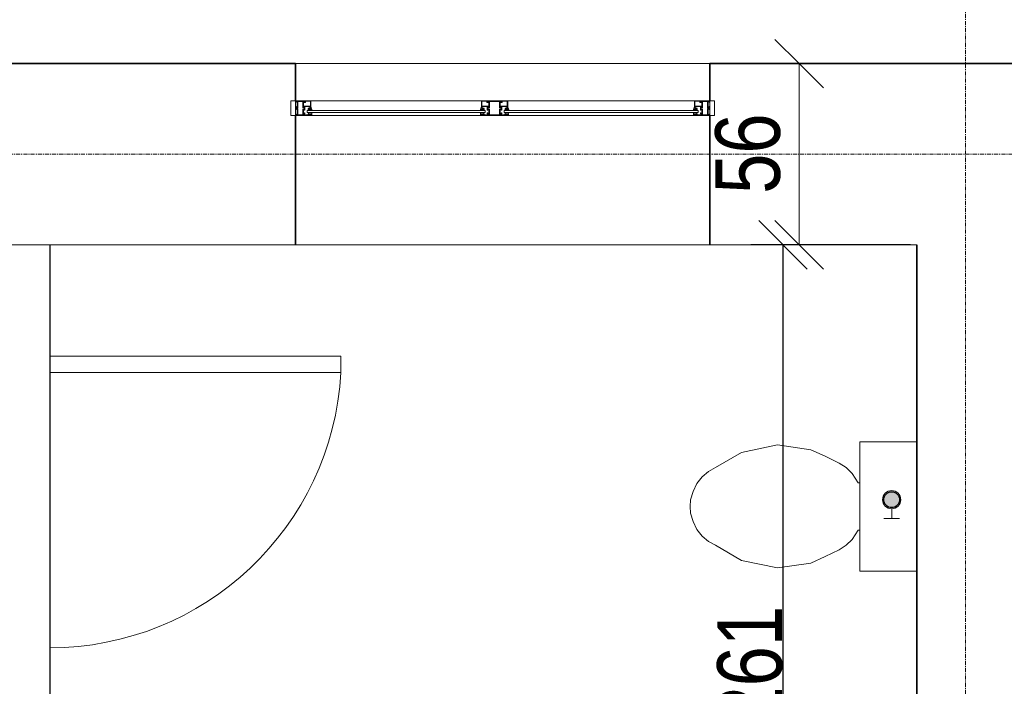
# Model space of a CAD drawing. Header units: millimetres. Extents: x -57350 to 14871, y -25411 to 16830.
# Tile 58 of 66: x -13606 to -10563, y 731 to 2791. Entities that reach past the tile are written whole.
import ezdxf
from ezdxf.lldxf.tags import DXFTag

# ---------------------------------------------------------------- set-up
doc = ezdxf.new("R2010")
doc.units = ezdxf.units.MM
doc.linetypes.add('Linia siatki', pattern=[22.225, 12.7, -3.175, 3.175, -3.175])
for name, color, linetype, lineweight in [('A-ANNO-DIMS', 7, 'Continuous', 5), ('A-ANNO-DIMS-100', 7, 'Continuous', 5), ('A-DETL-GENF', 7, 'Continuous', 5), ('A-DETL-THIN', 7, 'Continuous', 5), ('A-DOOR', 7, 'Continuous', 5), ('A-FLOR', 7, 'Continuous', 5), ('A-GLAZ', 7, 'Continuous', 5), ('A-WALL', 7, 'Continuous', 5), ('G-IMPT', 7, 'Continuous', 5), ('IS_Odbiorniki', 7, 'SOLID', 18), ('S-GRID', 7, 'Continuous', 5)]:
    doc.layers.add(name, color=color, linetype=linetype, lineweight=lineweight)
doc.layers.add('Default', color=7, linetype='Continuous')
doc.layers.add('IS_Ciepła_woda', color=1, linetype='DASHDOT', lineweight=30, true_color=0xff0000)
doc.styles.add('Arial_2', font='arial.ttf', dxfattribs={"width": 0.8, "height": 200})
tags = doc.linetypes.add('DASHDOT', pattern=[20, 10, -5, 0, -5]).pattern_tags.tags
tags[10:11] = [DXFTag(74, 4), DXFTag(75, 0), DXFTag(340, '0'), DXFTag(46, 0.0), DXFTag(50, 0.0), DXFTag(44, 0.0), DXFTag(45, 0.0)]
tags[8:9] = [DXFTag(74, 4), DXFTag(75, 0), DXFTag(340, '0'), DXFTag(46, 0.0), DXFTag(50, 0.0), DXFTag(44, 0.0), DXFTag(45, 0.0)]
tags[6:7] = [DXFTag(74, 4), DXFTag(75, 0), DXFTag(340, '0'), DXFTag(46, 0.0), DXFTag(50, 0.0), DXFTag(44, 0.0), DXFTag(45, 0.0)]
tags[4:5] = [DXFTag(74, 4), DXFTag(75, 0), DXFTag(340, '0'), DXFTag(46, 0.0), DXFTag(50, 0.0), DXFTag(44, 0.0), DXFTag(45, 0.0)]
tags = doc.linetypes.add('SOLID', pattern=[10, 10, 0]).pattern_tags.tags
tags[6:7] = [DXFTag(74, 4), DXFTag(75, 0), DXFTag(340, '0'), DXFTag(46, 0.0), DXFTag(50, 0.0), DXFTag(44, 0.0), DXFTag(45, 0.0)]
tags[4:5] = [DXFTag(74, 4), DXFTag(75, 0), DXFTag(340, '0'), DXFTag(46, 0.0), DXFTag(50, 0.0), DXFTag(44, 0.0), DXFTag(45, 0.0)]
doc.dimstyles.new('REVIT_standard', dxfattribs={"dimscale": 304.8, "dimtxt": 204.05188, "dimasz": 0.492126, "dimexe": 0.328084, "dimexo": 0.0625, "dimgap": 0, "dimtad": 1, "dimdec": 0, "dimlfac": 0.1, "dimzin": 0, "dimdsep": 46, "dimtxsty": 'Arial_2', "dimblk1": 'OBLIQUE', "dimblk2": 'OBLIQUE', "dimsah": 1, "dimcen": 0.09, "dimazin": 0, "dimtfac": 1, "dimtdec": 4, "dimtix": 1, "dimtmove": 0, "dimatfit": 3, "dimfxl": 0.328084, "dimfxlon": 1, "dimtvp": 1, "dimtolj": 1, "dimtzin": 0, "dimarcsym": 2})

# ---------------------------------------------------------------- blocks, each defined once
blk = doc.blocks.new('Aluprof_MB-45_I_Alu_Window-FIX-4-panel_ENG_R-00495 - 1230 x 1480-1590799-RZUT PIĘTRA I')
at = {"layer": 'A-DETL-GENF'}
for p, q in [((-63.7, 165), (-593.3, 165)), ((593.2, 165), (-13.9, 165)), ((-590, 135), (-68.5, 135)), ((-590, 129), (-68.5, 129)), ((18.5, 135), (590, 135)), ((18.5, 129), (590, 129)), ((-68.5, 120), (-590, 120)), ((590, 120), (18.5, 120))]:
    blk.add_line(p, q, dxfattribs=at)
at = {"layer": 'A-GLAZ', "color": 55, "true_color": 0xafaf3c}
for p, q in [((-655, 165), (-655, 120)), ((-640, 165), (-655, 165)), ((-640, 120), (-640, 165)), ((640, 165), (655, 165)), ((640, 120), (640, 165)), ((655, 165), (655, 120)), ((-655, 120), (-640, 120)), ((655, 120), (640, 120))]:
    blk.add_line(p, q, dxfattribs=at)
at = {"layer": 'G-IMPT'}
for p, q in [((-602.7, 135), (-602.4, 135)), ((-593.2, 138.6), (-595.1, 138.6)), ((-593, 143.4), (-592.9, 141.7)), ((-591.9, 143.6), (-592.8, 143.6)), ((-592.6, 137.7), (-592.7, 138.2)), ((-592.4, 135), (-590.9, 135)), ((-589.9, 136.7), (-591.1, 142.9)), ((-68.6, 136.7), (-67.4, 142.9)), ((-66.1, 135), (-67.6, 135)), ((-66.6, 143.6), (-65.7, 143.6)), ((-65.9, 137.7), (-65.8, 138.2)), ((-65.5, 143.4), (-65.6, 141.7)), ((-65.3, 138.6), (-63.4, 138.6)), ((-55.8, 135), (-56.1, 135)), ((5.8, 135), (6.1, 135)), ((15.3, 138.6), (13.4, 138.6)), ((15.5, 143.4), (15.6, 141.7)), ((16.6, 143.6), (15.7, 143.6)), ((15.9, 137.7), (15.8, 138.2)), ((16.1, 135), (17.6, 135)), ((18.6, 136.7), (17.4, 142.9)), ((589.9, 136.7), (591.1, 142.9)), ((592.4, 135), (590.9, 135)), ((591.9, 143.6), (592.8, 143.6)), ((592.6, 137.7), (592.7, 138.2)), ((593, 143.4), (592.9, 141.7)), ((593.2, 138.6), (595.1, 138.6)), ((602.7, 135), (602.4, 135))]:
    blk.add_line(p, q, dxfattribs=at)
at = {"layer": 'G-IMPT', "flags": 128}
for points in [[(-590, 120.5), (-590.5, 120), (-640, 120), (-640, 123.6), (-638.5, 124), (-638, 124), (-638, 122), (-635, 122), (-635, 131.7), (-634.8, 131.9), (-635, 132.1), (-635, 140), (-638, 140), (-638, 138), (-638.5, 138), (-640, 138.4), (-640, 146.6), (-638.5, 147), (-638, 147), (-638, 145), (-635, 145), (-635, 153.8), (-634.8, 154), (-635, 154.2), (-635, 163), (-638, 163), (-638, 161), (-638.5, 161), (-640, 161.4), (-640, 165), (-611, 165), (-611, 161.4), (-612.5, 161), (-613, 161), (-613, 163), (-616, 163), (-616, 154.2), (-616.2, 154), (-616, 153.8), (-616, 145), (-613, 145), (-613, 147), (-612.5, 147), (-611, 146.6), (-611, 135.9), (-611.2, 135.7), (-612, 135.7), (-612.2, 135.9), (-612.2, 137.2), (-616, 137.2), (-616, 132.1), (-616.2, 131.9), (-616, 131.7), (-616, 126.7), (-612.2, 126.7), (-612.2, 128), (-612, 128.2), (-611.2, 128.2), (-611, 128), (-611, 125.5), (-611.2, 125.3), (-614.5, 125.3), (-614.5, 124), (-616, 124), (-616, 121.6), (-600, 121.6), (-600, 124), (-601.5, 124), (-601.5, 125), (-598, 125), (-597, 124), (-598.5, 124), (-598.5, 121.5), (-591.5, 121.5), (-591.5, 124), (-593, 124), (-592, 125), (-590, 125)], [(-617.6, 138.2), (-617.1, 138.7), (-612.5, 138.7), (-612.5, 143.5), (-617.1, 143.5), (-617.6, 144), (-617.6, 163.4), (-633.4, 163.4), (-633.4, 144), (-633.9, 143.5), (-638.5, 143.5), (-638.5, 141.5), (-633.9, 141.5), (-633.4, 141), (-633.4, 121.6), (-617.6, 121.6)], [(-613.2, 160.8), (-613.3, 161.2), (-613.9, 161.4), (-615, 160.7), (-614.7, 159.8), (-609.8, 159.8), (-609.8, 163.1), (-609.3, 163.6), (-595.4, 163.6), (-594.4, 162.6), (-594.4, 148.7), (-594.9, 148.2), (-612.2, 148.2), (-615.1, 148.2), (-615.5, 147.3), (-613.6, 145.5), (-613.2, 145.6), (-613.2, 147.2), (-611, 147.2), (-594.8, 147.2), (-594.3, 146.7), (-594.3, 144.5), (-595.5, 144.5), (-600.6, 142.6), (-601, 142.1), (-600.9, 141.7), (-600.2, 141.5), (-595.3, 143.3), (-594.5, 143.3), (-594.8, 141.5), (-593.5, 141.5), (-593, 142), (-593, 164.7), (-593.3, 165), (-611, 165), (-611, 160.8)], [(18, 120), (18.5, 120.5), (18.5, 125), (16.5, 125), (15.5, 124), (17, 124), (17, 121.5), (10, 121.5), (10, 124), (11.5, 124), (10.5, 125), (7, 125), (7, 124), (8.5, 124), (8.5, 121.8), (-7.5, 121.8), (-7.5, 124), (-6, 124), (-6, 125.3), (-2.7, 125.3), (-2.5, 125.5), (-2.5, 128), (-2.7, 128.2), (-3.5, 128.2), (-3.7, 128), (-3.7, 126.7), (-7.6, 126.7), (-7.6, 131.7), (-7.8, 131.9), (-7.6, 132.1), (-7.6, 137.2), (-3.7, 137.2), (-3.7, 135.9), (-3.5, 135.7), (-2.7, 135.7), (-2.5, 135.9), (-2.5, 146.6), (-4, 147), (-4.5, 147), (-4.5, 145), (-7.5, 145), (-7.5, 153.8), (-7.7, 154), (-7.5, 154.2), (-7.5, 163), (-4.5, 163), (-4.5, 161), (-4, 161), (-2.5, 161.4), (-2.5, 165), (-47.5, 165), (-47.5, 161.4), (-46, 161), (-45.5, 161), (-45.5, 163), (-42.5, 163), (-42.5, 154.2), (-42.3, 154), (-42.5, 153.8), (-42.5, 145), (-45.5, 145), (-45.5, 147), (-46, 147), (-47.5, 146.6), (-47.5, 135.9), (-47.3, 135.7), (-46.5, 135.7), (-46.3, 135.9), (-46.3, 137.2), (-42.4, 137.2), (-42.4, 132.1), (-42.2, 131.9), (-42.4, 131.7), (-42.4, 126.7), (-46.3, 126.7), (-46.3, 128), (-46.5, 128.2), (-47.3, 128.2), (-47.5, 128), (-47.5, 125.5), (-47.3, 125.3), (-44, 125.3), (-44, 124), (-42.5, 124), (-42.5, 121.6), (-58.5, 121.6), (-58.5, 124), (-57, 124), (-57, 125), (-60.5, 125), (-61.5, 124), (-60, 124), (-60, 121.5), (-67, 121.5), (-67, 124), (-65.5, 124), (-66.5, 125), (-68.5, 125), (-68.5, 120.5), (-68, 120)], [(-45.3, 160.8), (-45.2, 161.2), (-44.6, 161.4), (-43.5, 160.7), (-43.8, 159.8), (-48.7, 159.8), (-48.7, 163.1), (-49.2, 163.6), (-63.1, 163.6), (-64.1, 162.6), (-64.1, 148.7), (-63.6, 148.2), (-46.3, 148.2), (-43.4, 148.2), (-43, 147.3), (-44.9, 145.5), (-45.3, 145.6), (-45.3, 147.2), (-47.5, 147.2), (-63.7, 147.2), (-64.2, 146.7), (-64.2, 144.5), (-63, 144.5), (-57.9, 142.6), (-57.5, 142.1), (-57.6, 141.7), (-58.3, 141.5), (-63.2, 143.3), (-64, 143.3), (-63.7, 141.5), (-65, 141.5), (-65.5, 142), (-65.5, 164.7), (-65.3, 165), (-47.5, 165), (-47.5, 160.8)], [(-40.7, 121.8), (-9.3, 121.8), (-9.3, 138.5), (-8.8, 139), (-4.3, 139), (-4.3, 143.2), (-8.8, 143.2), (-9.3, 143.7), (-9.3, 163.2), (-40.7, 163.2), (-40.7, 143.7), (-41.2, 143.2), (-45.7, 143.2), (-45.7, 139), (-41.2, 139), (-40.7, 138.5)], [(-4.7, 160.8), (-4.8, 161.2), (-5.4, 161.4), (-6.5, 160.7), (-6.2, 159.8), (-1.3, 159.8), (-1.3, 163.1), (-0.8, 163.6), (13.1, 163.6), (14.1, 162.6), (14.1, 148.7), (13.6, 148.2), (-3.7, 148.2), (-6.6, 148.2), (-7, 147.3), (-5.1, 145.5), (-4.7, 145.6), (-4.7, 147.2), (-2.5, 147.2), (13.7, 147.2), (14.2, 146.7), (14.2, 144.5), (13, 144.5), (7.9, 142.6), (7.5, 142.1), (7.6, 141.7), (8.3, 141.5), (13.2, 143.3), (14, 143.3), (13.7, 141.5), (15, 141.5), (15.5, 142), (15.5, 164.7), (15.2, 165), (-2.5, 165), (-2.5, 160.8)], [(590, 120.5), (590.5, 120), (640, 120), (640, 123.6), (638.5, 124), (638, 124), (638, 122), (635, 122), (635, 131.7), (634.8, 131.9), (635, 132.1), (635, 140), (638, 140), (638, 138), (638.5, 138), (640, 138.4), (640, 146.6), (638.5, 147), (638, 147), (638, 145), (635, 145), (635, 153.8), (634.8, 154), (635, 154.2), (635, 163), (638, 163), (638, 161), (638.5, 161), (640, 161.4), (640, 165), (611, 165), (611, 161.4), (612.5, 161), (613, 161), (613, 163), (616, 163), (616, 154.2), (616.2, 154), (616, 153.8), (616, 145), (613, 145), (613, 147), (612.5, 147), (611, 146.6), (611, 135.9), (611.2, 135.7), (612, 135.7), (612.2, 135.9), (612.2, 137.2), (616, 137.2), (616, 132.1), (616.2, 131.9), (616, 131.7), (616, 126.7), (612.2, 126.7), (612.2, 128), (612, 128.2), (611.2, 128.2), (611, 128), (611, 125.5), (611.2, 125.3), (614.5, 125.3), (614.5, 124), (616, 124), (616, 121.6), (600, 121.6), (600, 124), (601.5, 124), (601.5, 125), (598, 125), (597, 124), (598.5, 124), (598.5, 121.5), (591.5, 121.5), (591.5, 124), (593, 124), (592, 125), (590, 125)], [(613.2, 160.8), (613.3, 161.2), (613.9, 161.4), (615, 160.7), (614.7, 159.8), (609.8, 159.8), (609.8, 163.1), (609.3, 163.6), (595.4, 163.6), (594.4, 162.6), (594.4, 148.7), (594.9, 148.2), (612.2, 148.2), (615.1, 148.2), (615.5, 147.3), (613.6, 145.5), (613.2, 145.6), (613.2, 147.2), (611, 147.2), (594.8, 147.2), (594.3, 146.7), (594.3, 144.5), (595.5, 144.5), (600.6, 142.6), (601, 142.1), (600.9, 141.7), (600.2, 141.5), (595.3, 143.3), (594.5, 143.3), (594.8, 141.5), (593.5, 141.5), (593, 142), (593, 164.7), (593.2, 165), (611, 165), (611, 160.8)], [(617.6, 138.2), (617.1, 138.7), (612.5, 138.7), (612.5, 143.5), (617.1, 143.5), (617.6, 144), (617.6, 163.4), (633.4, 163.4), (633.4, 144), (633.9, 143.5), (638.5, 143.5), (638.5, 141.5), (633.9, 141.5), (633.4, 141), (633.4, 121.6), (617.6, 121.6)], [(-596.3, 128.9), (-597.9, 128.9), (-598.7, 129), (-600, 129), (-600.3, 128.7), (-600, 125.3), (-599.7, 125), (-590.3, 125), (-590, 125.3), (-589.7, 128.7), (-590, 129), (-591.3, 129), (-592.1, 128.9), (-593.7, 128.9), (-594.4, 129), (-595.6, 129)], [(-62.2, 128.9), (-60.6, 128.9), (-59.8, 129), (-58.5, 129), (-58.2, 128.7), (-58.5, 125.3), (-58.8, 125), (-68.2, 125), (-68.5, 125.3), (-68.8, 128.7), (-68.5, 129), (-67.2, 129), (-66.4, 128.9), (-64.8, 128.9), (-64.1, 129), (-62.9, 129)], [(12.2, 128.9), (10.6, 128.9), (9.8, 129), (8.5, 129), (8.2, 128.7), (8.5, 125.3), (8.8, 125), (18.2, 125), (18.5, 125.3), (18.8, 128.7), (18.5, 129), (17.2, 129), (16.4, 128.9), (14.8, 128.9), (14.1, 129), (12.9, 129)], [(596.3, 128.9), (597.9, 128.9), (598.7, 129), (600, 129), (600.3, 128.7), (600, 125.3), (599.7, 125), (590.3, 125), (590, 125.3), (589.7, 128.7), (590, 129), (591.3, 129), (592.1, 128.9), (593.7, 128.9), (594.4, 129), (595.6, 129)]]:
    blk.add_lwpolyline(points, close=True, dxfattribs=at)
for points in [[(-544, 129), (-604, 129), (-604, 135), (-544, 135)], [(-597, 125), (-597, 124), (-597.5, 124), (-597.5, 123.5), (-597.3, 123.1), (-596.5, 122), (-593.5, 122), (-592.7, 123.1), (-592.5, 123.5), (-592.5, 124), (-593, 124), (-593, 125)], [(-593.1, 141.5), (-595.2, 141.5), (-595.4, 142.3)], [(-114.5, 129), (-54.5, 129), (-54.5, 135), (-114.5, 135)], [(-61.5, 125), (-61.5, 124), (-61, 124), (-61, 123.5), (-61.2, 123.1), (-62, 122), (-65, 122), (-65.8, 123.1), (-66, 123.5), (-66, 124), (-65.5, 124), (-65.5, 125)], [(-65.4, 141.5), (-63.3, 141.5), (-63.1, 142.3)], [(64.5, 129), (4.5, 129), (4.5, 135), (64.5, 135)], [(11.5, 125), (11.5, 124), (11, 124), (11, 123.5), (11.2, 123.1), (12, 122), (15, 122), (15.8, 123.1), (16, 123.5), (16, 124), (15.5, 124), (15.5, 125)], [(15.4, 141.5), (13.3, 141.5), (13.1, 142.3)], [(544, 129), (604, 129), (604, 135), (544, 135)], [(597, 125), (597, 124), (597.5, 124), (597.5, 123.5), (597.3, 123.1), (596.5, 122), (593.5, 122), (592.7, 123.1), (592.5, 123.5), (592.5, 124), (593, 124), (593, 125)], [(593.1, 141.5), (595.2, 141.5), (595.4, 142.3)]]:
    blk.add_lwpolyline(points, dxfattribs=at)
at = {"layer": 'G-IMPT'}
for centre in [(-595, 123.7), (-63.5, 123.7), (13.5, 123.7), (595, 123.7)]:
    blk.add_circle(centre, 1, dxfattribs=at)
for centre, radius, start, end in [((-602.8, 135.8), 0.82, 105.8064, 271.6691), ((-606.2, 147), 10.9, 287.0691, 335.8094), ((-603, 142.1), 7.1, 275.2746, 321.5913), ((-597, 137.3), 0.57, 48.5095, 143.3459), ((-592.3, 139.8), 4.82, 205.478, 268.1661), ((-595.9, 142.2), 0.5, 15, 135.2176), ((-595.1, 138), 0.606, 85.2423, 179.0613), ((-592.3, 139), 3.53, 195.7264, 287.9181), ((-593.4, 138), 0.711, 18.5516, 75.7276), ((-593.1, 141.7), 0.2, 270, 5), ((-592.8, 143.4), 0.2, 90, 185), ((-591.2, 138), 1.38, 191.9088, 264.1285), ((-591.9, 142.8), 0.8, 4.2792, 90), ((-591.4, 136.1), 0.492, 291.5562, 81.5489), ((-591, 136.2), 1.19, 273.8979, 24.0805), ((-67.5, 136.2), 1.19, 155.9195, 266.1021), ((-67.1, 136.1), 0.492, 98.4511, 248.4438), ((-66.6, 142.8), 0.8, 90, 175.7208), ((-66.2, 139), 3.53, 252.0819, 344.2736), ((-67.3, 138), 1.38, 275.8715, 348.0912), ((-66.2, 139.8), 4.82, 271.8339, 334.522), ((-65.1, 138), 0.711, 104.2724, 161.4484), ((-65.7, 143.4), 0.2, 355, 90), ((-65.4, 141.7), 0.2, 175, 270), ((-63.4, 138), 0.606, 0.9387, 94.7577), ((-62.6, 142.2), 0.5, 44.7824, 165), ((-52.3, 147), 10.9, 204.1906, 252.9309), ((-61.5, 137.3), 0.57, 36.6541, 131.4905), ((-55.5, 142.1), 7.1, 218.4087, 264.7254), ((-55.7, 135.8), 0.82, 268.3309, 74.1936), ((5.7, 135.8), 0.82, 105.8064, 271.6691), ((2.3, 147), 10.9, 287.0691, 335.8094), ((5.5, 142.1), 7.1, 275.2746, 321.5913), ((11.5, 137.3), 0.57, 48.5095, 143.3459), ((16.2, 139.8), 4.82, 205.478, 268.1661), ((12.6, 142.2), 0.5, 15, 135.2176), ((13.4, 138), 0.606, 85.2423, 179.0613), ((16.2, 139), 3.53, 195.7264, 287.9181), ((15.1, 138), 0.711, 18.5516, 75.7276), ((15.4, 141.7), 0.2, 270, 5), ((15.7, 143.4), 0.2, 90, 185), ((17.3, 138), 1.38, 191.9088, 264.1285), ((16.6, 142.8), 0.8, 4.2792, 90), ((17.1, 136.1), 0.492, 291.5562, 81.5489), ((17.5, 136.2), 1.19, 273.8979, 24.0805), ((591, 136.2), 1.19, 155.9195, 266.1021), ((591.4, 136.1), 0.492, 98.4511, 248.4438), ((591.9, 142.8), 0.8, 90, 175.7208), ((592.3, 139), 3.53, 252.0819, 344.2736), ((591.2, 138), 1.38, 275.8715, 348.0912), ((592.3, 139.8), 4.82, 271.8339, 334.522), ((593.4, 138), 0.711, 104.2724, 161.4484), ((592.8, 143.4), 0.2, 355, 90), ((593.1, 141.7), 0.2, 175, 270), ((595.1, 138), 0.606, 0.9387, 94.7577), ((595.9, 142.2), 0.5, 44.7824, 165), ((606.2, 147), 10.9, 204.1906, 252.9309), ((597, 137.3), 0.57, 36.6541, 131.4905), ((603, 142.1), 7.1, 218.4087, 264.7254), ((602.8, 135.8), 0.82, 268.3309, 74.1936)]:
    blk.add_arc(centre, radius, start, end, dxfattribs=at)
blk = doc.blocks.new('DIMBLOCK83-RZUT PIĘTRA I')
at = {"layer": 'A-ANNO-DIMS-100', "color": 250, "true_color": 0x303030, "transparency": 16777216}
for p, q in [((-11196.9, 2655.6), (-11271.9, 2730.6)), ((-11196.9, 2655.6), (-11296.9, 2655.6)), ((-11196.9, 2095.6), (-11196.9, 2655.6)), ((-11196.9, 2655.6), (-11121.9, 2580.6)), ((-11196.9, 2655.6), (-11096.9, 2655.6)), ((-11196.9, 2095.6), (-11271.9, 2170.6)), ((-11196.9, 2095.6), (-11296.9, 2095.6)), ((-11196.9, 2095.6), (-11121.9, 2020.6)), ((-11196.9, 2095.6), (-11096.9, 2095.6))]:
    blk.add_line(p, q, dxfattribs=at)
at = {"layer": 'A-ANNO-DIMS-100', "color": 0, "transparency": 16777216, "insert": (-11456.6, 2253.2), "char_height": 200, "width": 293.835, "attachment_point": 1, "rotation": 90, "line_spacing_factor": 0.941778, "style": 'Arial_2'}
blk.add_mtext('56', dxfattribs=at)
blk = doc.blocks.new('_Oblique')
at = {"color": 0, "linetype": 'ByBlock', "lineweight": -2}
blk.add_line((-0.5, -0.5), (0.5, 0.5), dxfattribs=at)
blk = doc.blocks.new('A$C4DF32C06')
at = {"layer": 'IS_Odbiorniki', "ltscale": 10}
h = blk.add_hatch(color=256, dxfattribs=at)
h.dxf.hatch_style = 1
edge = h.paths.add_edge_path()
edge.add_arc((28.2, 28.2), 28.2, 0, 360)
for points in [[(56.5, 28.2), (86.6, 28.2), (86.6, 52.7)], [(56.5, 28.2), (86.6, 28.2), (86.6, 3.8)]]:
    blk.add_lwpolyline(points, dxfattribs=at)
blk.add_circle((28.2, 28.2), 28.2, dxfattribs=at)
blk = doc.blocks.new('M_Jednoskrzydłowe płytowe - 90-1438569-RZUT PIĘTRA I')
at = {"layer": 'A-DOOR', "lineweight": 18}
for p, q in [((399, 50), (399, 950.2)), ((450, 950.2), (399, 950.2)), ((450, 50), (450, 950.2)), ((450, 50), (399, 50))]:
    blk.add_line(p, q, dxfattribs=at)
at = {"layer": 'A-DOOR'}
blk.add_arc((450, 50), 901.7, 93.2424, 180, dxfattribs=at)
blk = doc.blocks.new('*D432')
at = {"layer": 'A-ANNO-DIMS', "color": 0, "lineweight": -2, "transparency": 16777216}
for p, q in [((-10852.5, 2095.6), (-11346.9, 2095.6)), ((-11246.9, -509.4), (-11246.9, 2095.6)), ((-10852.5, -509.4), (-11346.9, -509.4))]:
    blk.add_line(p, q, dxfattribs=at)
at = {"layer": 'Defpoints', "color": 0, "transparency": 16777216}
for p in [(-11246.9, 2095.6), (-10833.4, 2095.6), (-10833.4, -509.4)]:
    blk.add_point(p, dxfattribs=at)
at = {"layer": 'A-ANNO-DIMS', "color": 0, "lineweight": -2, "transparency": 16777216, "xscale": 150, "yscale": 150, "zscale": 150}
for p, rotation in [((-11246.9, 2095.6), 90), ((-11246.9, -509.4), 270)]:
    blk.add_blockref('_Oblique', p, dxfattribs=dict(at, rotation=rotation))
at = {"layer": 'A-ANNO-DIMS', "color": 0, "transparency": 16777216, "insert": (-11349, 793.1), "char_height": 200, "attachment_point": 5, "rotation": 90, "style": 'Arial_2'}
blk.add_mtext('\\A1;261', dxfattribs=at)
blk = doc.blocks.new('*D435')
at = {"layer": 'A-ANNO-DIMS', "color": 0, "lineweight": -2, "transparency": 16777216}
for p, q in [((-10533.4, 2076.5), (-10533.4, 322.9)), ((-5263.4, 2076.5), (-5263.4, 322.9)), ((-10533.4, 422.9), (-5263.4, 422.9))]:
    blk.add_line(p, q, dxfattribs=at)
at = {"layer": 'Defpoints', "color": 0, "transparency": 16777216}
for p in [(-10533.4, 2095.6), (-5263.4, 2095.6), (-5263.4, 422.9)]:
    blk.add_point(p, dxfattribs=at)
at = {"layer": 'A-ANNO-DIMS', "color": 0, "lineweight": -2, "transparency": 16777216, "xscale": 150, "yscale": 150, "zscale": 150, "rotation": 180}
blk.add_blockref('_Oblique', (-10533.4, 422.9), dxfattribs=at)
at = {"layer": 'A-ANNO-DIMS', "color": 0, "lineweight": -2, "transparency": 16777216, "xscale": 150, "yscale": 150, "zscale": 150}
blk.add_blockref('_Oblique', (-5263.4, 422.9), dxfattribs=at)
at = {"layer": 'A-ANNO-DIMS', "color": 0, "transparency": 16777216, "insert": (-7898.4, 525), "char_height": 200, "attachment_point": 5, "style": 'Arial_2'}
blk.add_mtext('\\A1;527', dxfattribs=at)

msp = doc.modelspace()

# ---------------------------------------------------------------- hatches: boundary and pattern name
at = {"true_color": 0xed1f24}
h = msp.add_hatch(color=240, dxfattribs=at)
h.dxf.hatch_style = 1
edge = h.paths.add_edge_path()
edge.add_arc((-10911.08313, 1307.75923), 24.46739, 0, 360)

# ---------------------------------------------------------------- linework, layer by layer
for q in [(-13513.41602, -3354.40745), (-13513.41602, -629.40745)]:
    msp.add_line((-13513.41602, 2095.59255), q)
at = {"color": 240, "true_color": 0xed1f24}
msp.add_circle((-10911.08313, 1307.75923), 24.46739, dxfattribs=at)
at = {"layer": 'A-DETL-THIN'}
for p, q in [((-14233.41602, 2095.59255), (-13513.41602, 2095.59255)), ((-13513.41602, 2095.59255), (-12753.41602, 2095.59255)), ((-11473.41602, 2095.59255), (-10833.41602, 2095.59255))]:
    msp.add_line(p, q, dxfattribs=at)
at = {"layer": 'A-FLOR', "color": 253, "true_color": 0xaaaaaa}
msp.add_line((-15513.41602, 2655.59255), (-4703.36641, 2655.59255), dxfattribs=at)
at = {"layer": 'A-WALL', "lineweight": 35}
for p, q in [((-12753.41602, 2655.59255), (-14233.41602, 2655.59255)), ((-12753.41602, 2540.64216), (-12753.41602, 2655.59255)), ((-9993.41602, 2655.59255), (-11473.41602, 2655.59255)), ((-11473.41602, 2655.59255), (-11473.41602, 2540.64216)), ((-12753.41602, 2095.59255), (-12753.41602, 2495.54294)), ((-11473.41602, 2495.54294), (-11473.41602, 2095.59255)), ((-10833.41602, 2095.59255), (-10833.41602, 995.59255)), ((-10833.41602, 995.59255), (-10833.41602, -1314.40745))]:
    msp.add_line(p, q, dxfattribs=at)
at = {"layer": 'A-WALL'}
msp.add_line((-11473.41602, 2095.59255), (-12753.41602, 2095.59255), dxfattribs=at)
at = {"layer": 'Default', "color": 7, "lineweight": 15, "ltscale": 35, "transparency": 33554687}
for p, q in [((-11375.04866, 1453.90922), (-11264.45778, 1476.90879)), ((-11160.92413, 1461.90922), (-11264.45778, 1476.90879)), ((-11117.02589, 1441.91092), (-11160.92413, 1461.90922)), ((-11009.42103, 1359.91011), (-11009.42103, 1486.90963)), ((-11009.42103, 1486.90963), (-10833.41602, 1486.90963)), ((-11455.78792, 1406.90967), (-11375.04866, 1453.90922)), ((-11073.14461, 1420.90881), (-11117.02589, 1441.91092)), ((-11477.76332, 1395.14537), (-11455.78792, 1406.90967)), ((-11051.96785, 1406.90967), (-11073.14461, 1420.90881)), ((-11033.51258, 1388.90883), (-11051.96785, 1406.90967)), ((-11497.18001, 1378.52477), (-11513.19866, 1357.75327)), ((-11497.18001, 1378.52477), (-11477.76332, 1395.14537)), ((-11014.48758, 1359.91011), (-11033.51258, 1388.90883)), ((-11513.19866, 1357.75327), (-11525.16474, 1333.70241)), ((-11009.42103, 1359.91011), (-11014.48758, 1359.91011)), ((-11009.42103, 1213.90764), (-11009.42103, 1359.91011)), ((-11525.16474, 1333.70241), (-11532.54413, 1307.38619)), ((-11534.39237, 1286.90972), (-11535.03332, 1286.90972)), ((-11532.54413, 1307.38619), (-11534.39237, 1286.90972)), ((-11532.54413, 1266.43665), (-11534.39237, 1286.90972)), ((-11525.16474, 1240.11534), (-11532.54413, 1266.43665)), ((-11513.19866, 1216.06618), (-11525.16474, 1240.11534)), ((-11497.18001, 1195.29468), (-11513.19866, 1216.06618)), ((-11477.76332, 1178.67408), (-11497.18001, 1195.29468)), ((-11014.48758, 1213.90764), (-11033.51258, 1184.91062)), ((-11009.42103, 1213.90764), (-11014.48758, 1213.90764)), ((-11009.42103, 1086.90982), (-11009.42103, 1213.90764)), ((-11455.78792, 1166.90978), (-11477.76332, 1178.67408)), ((-11455.78792, 1166.90978), (-11375.04866, 1119.91023)), ((-11051.96785, 1166.90978), (-11073.14461, 1152.91064)), ((-11033.51258, 1184.91062), (-11051.96785, 1166.90978)), ((-11117.02589, 1131.90853), (-11160.92413, 1111.91023)), ((-11073.14461, 1152.91064), (-11117.02589, 1131.90853)), ((-11375.04866, 1119.91023), (-11264.45778, 1096.91066)), ((-11264.45778, 1096.91066), (-11160.92413, 1111.91023)), ((-10833.41602, 1086.90982), (-11009.42103, 1086.90982))]:
    msp.add_line(p, q, dxfattribs=at)
at = {"layer": 'S-GRID', "linetype": 'Linia siatki'}
for p, q in [((-10683.41602, 10521.57226), (-10683.41602, -21375.48764)), ((-55866.74056, 2375.59255), (1287.74041, 2375.59255))]:
    msp.add_line(p, q, dxfattribs=at)

# ---------------------------------------------------------------- block references
at = {"layer": 'A-DOOR', "xscale": -1, "rotation": 270.0000000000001}
msp.add_blockref('M_Jednoskrzydłowe płytowe - 90-1438569-RZUT PIĘTRA I', (-13563.41602, 1301.83758), dxfattribs=at)
at = {"layer": 'A-GLAZ', "color": 55, "true_color": 0xafaf3c}
msp.add_blockref('Aluprof_MB-45_I_Alu_Window-FIX-4-panel_ENG_R-00495 - 1230 x 1480-1590799-RZUT PIĘTRA I', (-12113.41602, 2375.59255), dxfattribs=at)
at = {"layer": 'IS_Ciepła_woda', "color": 240, "true_color": 0xed1f24, "xscale": -1, "rotation": 90.0000000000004}
msp.add_blockref('A$C4DF32C06', (-10882.85469, 1335.9912), dxfattribs=at)

# ---------------------------------------------------------------- dimensions: what is measured, and where the dimension line sits
at = {"layer": 'A-ANNO-DIMS', "color": 250, "true_color": 0x303030}
for base, p1, p2, picture, middle in [((-11196.91844, 2655.59255), (-11296.91844, 2095.59255), (-11296.91844, 2655.59255), 'DIMBLOCK83-RZUT PIĘTRA I', (-11299.03304, 2375.59255)), ((-11246.9184416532, 2095.5925479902), (-10833.4160230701, -509.4074520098), (-10833.4160230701, 2095.5925479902), '*D432', (-11349.0330391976, 793.0925479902))]:
    dim = msp.add_linear_dim(base=base, p1=p1, p2=p2, angle=90, dimstyle='REVIT_standard', override={"dimpost": '<>', "dimfxl": 560}, dxfattribs=at)
    dim.commit()
    dim.dimension.update_dxf_attribs({"geometry": picture, "text_midpoint": middle})
dim = msp.add_linear_dim(base=(-5263.41602, 422.8641), p1=(-10533.41602, 2095.59255), p2=(-5263.41602, 2095.59255), dimstyle='REVIT_standard', override={"dimpost": '<>', "dimfxl": 560}, dxfattribs=at)
dim.commit()
dim.dimension.update_dxf_attribs({"geometry": '*D435', "text_midpoint": (-7898.41602, 524.9787)})

doc.saveas('drawing.dxf')
